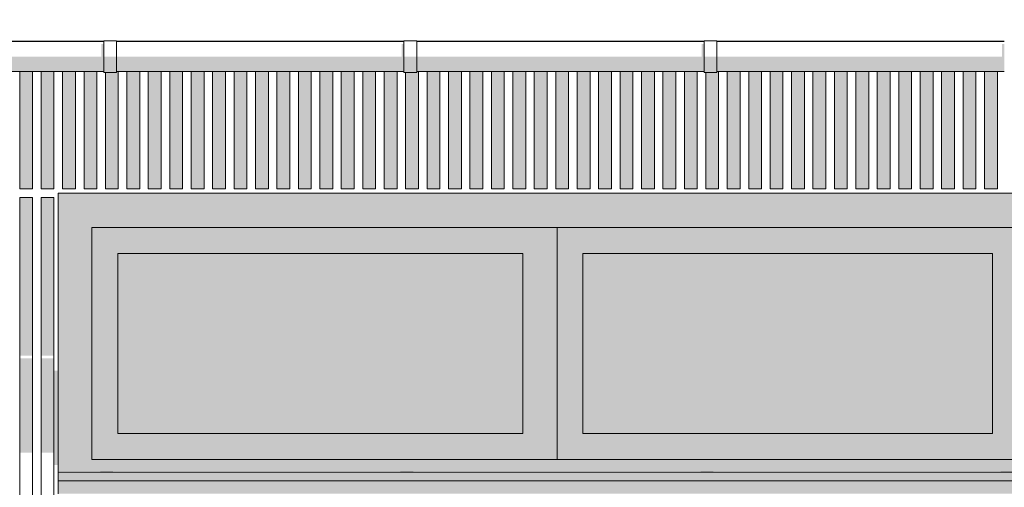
# Model space of a CAD drawing. Header units: metres. Extents: x -111 to -1, y -8 to 26.
# Tile 16 of 256: x -57.59 to -55.29, y 4.87 to 5.95. Entities that reach past the tile are written whole.
import ezdxf

# ---------------------------------------------------------------- set-up
doc = ezdxf.new("R2010")
doc.units = ezdxf.units.M
doc.header["$MEASUREMENT"] = 0
for name, color, linetype in [('10 Wand außen', 7, 'Continuous'), ('30 Dachaufbau', 7, 'Continuous'), ('30 Dachentwässerung', 7, 'Continuous'), ('50 Sanitäreinrichtung', 7, 'Continuous'), ('94 Genehmigungsplanung Bemaßung', 7, 'Continuous')]:
    doc.layers.add(name, color=color, linetype=linetype)
doc.styles.add('ERSTELLTER_STIL_2', font='arial.ttf')
doc.dimstyles.new('ERSTELLTER_STIL__1', dxfattribs={"dimtxt": 0.25, "dimasz": 0.19, "dimexe": 0.18, "dimexo": 0.1, "dimgap": 0, "dimtad": 1, "dimtih": 1, "dimtoh": 1, "dimzin": 0, "dimdsep": 46, "dimtxsty": 'ERSTELLTER_STIL_2', "dimblk": 'ARROWHEAD_6', "dimblk1": 'ARROWHEAD_6', "dimblk2": 'ARROWHEAD_6', "dimcen": 0.09, "dimclrd": 7, "dimclre": 7, "dimclrt": 7, "dimazin": 0, "dimtfac": 1, "dimtdec": 4, "dimtmove": 0, "dimatfit": 3, "dimfxl": 1, "dimtolj": 1, "dimtzin": 0, "dimarcsym": 0})

# ---------------------------------------------------------------- blocks, each defined once
blk = doc.blocks.new('*D128', base_point=(-27236.1321, 0))
at = {"layer": '94 Genehmigungsplanung Bemaßung', "color": 7, "linetype": 'Continuous', "lineweight": 13}
for p, q in [((-58.1625, 9.3843), (-58.1625, 9.7593)), ((-17.3411, 9.3843), (-17.3411, 9.7593)), ((-58.0625, 9.6718), (-58.2625, 9.4718)), ((-17.2411, 9.6718), (-17.4411, 9.4718)), ((-58.3125, 9.5718), (-58.1625, 9.5718)), ((-58.1625, 9.5718), (-17.3411, 9.5718))]:
    blk.add_line(p, q, dxfattribs=at)
at = {"layer": '94 Genehmigungsplanung Bemaßung', "color": 7, "lineweight": 13, "insert": (-38.1808, 9.6218), "char_height": 0.25, "attachment_point": 7, "style": 'ERSTELLTER_STIL_2'}
blk.add_mtext('\\A1;{\\pql;\\fArial|b0|i0|c0|p0;\\W1.000000;40,82}', dxfattribs=at)
blk = doc.blocks.new('ARROWHEAD_6')
at = {"color": 0, "linetype": 'Continuous', "lineweight": 0}
for p, q in [((-0.5, -0.5), (0.5, 0.5)), ((0, 0), (-1, 0))]:
    blk.add_line(p, q, dxfattribs=at)

msp = doc.modelspace()

# ---------------------------------------------------------------- hatches: boundary and pattern name
at = {"layer": '10 Wand außen', "linetype": 'Continuous', "lineweight": 0, "true_color": 0x000000}
for points in [[(-57.5011, 5.55), (-57.5011, 5.5486), (-57.4225, 5.47), (-53.0825, 5.47), (-53.0025, 5.55)], [(-57.5011, 5.5486), (-57.5011, 4.9029), (-57.4496, 4.9029), (-57.4225, 4.93), (-57.4225, 5.47)], [(-57.4225, 4.93), (-57.3625, 4.99), (-57.3625, 5.41), (-57.4225, 5.47)], [(-57.4225, 5.47), (-57.3625, 5.41), (-56.4175, 5.41), (-56.3375, 5.47)], [(-56.3375, 4.93), (-56.3375, 5.47), (-56.4175, 5.41), (-56.4175, 4.99)], [(-56.3375, 4.93), (-56.2775, 4.99), (-56.2775, 5.41), (-56.3375, 5.47)], [(-55.2625, 5.47), (-56.3375, 5.47), (-56.2775, 5.41), (-55.3225, 5.41)], [(-55.2625, 4.93), (-55.2625, 5.47), (-55.3225, 5.41), (-55.3225, 4.99)], [(-57.3625, 4.99), (-56.4175, 4.99), (-56.4175, 5.41), (-57.3625, 5.41)], [(-56.2775, 5.41), (-56.2775, 4.99), (-55.3225, 4.99), (-55.3225, 5.41)], [(-57.4225, 4.93), (-56.3375, 4.93), (-56.4175, 4.99), (-57.3625, 4.99)], [(-56.3375, 4.93), (-55.2625, 4.93), (-55.3225, 4.99), (-56.2775, 4.99)], [(-57.4225, 4.93), (-57.4496, 4.9029), (-57.4031, 4.9029), (-57.4037, 4.9), (-57.3737, 4.9), (-57.3731, 4.9029), (-56.7031, 4.9029), (-56.7037, 4.9), (-56.6737, 4.9), (-56.6731, 4.9029), (-56.0031, 4.9029), (-56.0037, 4.9), (-55.9737, 4.9), (-55.9731, 4.9029), (-55.3031, 4.9029), (-55.3037, 4.9), (-55.2737, 4.9), (-55.2731, 4.9029), (-54.6031, 4.9029), (-54.6037, 4.9), (-54.5737, 4.9), (-54.5731, 4.9029), (-53.9031, 4.9029), (-53.9037, 4.9), (-53.8737, 4.9), (-53.8731, 4.9029), (-53.5494, 4.9029), (-53.549, 4.9), (-53.2232, 4.9), (-53.2212, 4.9029), (-53.2031, 4.9029), (-53.2037, 4.9), (-53.0525, 4.9), (-53.0825, 4.93)], [(-57.5011, 4.8989), (-57.5011, 4.88), (-53.0025, 4.88), (-53.0025, 4.9), (-53.2037, 4.9), (-53.2027, 4.8989), (-53.224, 4.8989), (-53.2232, 4.9), (-53.549, 4.9), (-53.5469, 4.8989), (-53.8727, 4.8989), (-53.8737, 4.9), (-53.9037, 4.9), (-53.9027, 4.8989), (-54.5727, 4.8989), (-54.5737, 4.9), (-54.6037, 4.9), (-54.6027, 4.8989), (-55.2727, 4.8989), (-55.2737, 4.9), (-55.3037, 4.9), (-55.3027, 4.8989), (-55.9727, 4.8989), (-55.9737, 4.9), (-56.0037, 4.9), (-56.0027, 4.8989), (-56.6727, 4.8989), (-56.6737, 4.9), (-56.7037, 4.9), (-56.7027, 4.8989), (-57.3727, 4.8989), (-57.3737, 4.9), (-57.4037, 4.9), (-57.4027, 4.8989)], [(-57.5011, 4.88), (-57.5011, 4.85), (-53.0025, 4.85), (-53.0025, 4.88)]]:
    msp.add_hatch(color=18, dxfattribs=at).paths.add_polyline_path(points)
at = {"layer": '30 Dachentwässerung', "linetype": 'Continuous', "lineweight": 0, "true_color": 0x000000}
for points in [[(-57.4005, 5.8975), (-57.4005, 5.8684), (-57.395, 5.8684), (-57.395, 5.8975)], [(-56.695, 5.8975), (-56.7005, 5.8975), (-56.7005, 5.8684), (-56.695, 5.8684)], [(-56.0005, 5.8975), (-56.0005, 5.8684), (-55.995, 5.8684), (-55.995, 5.8975)], [(-55.3005, 5.8975), (-55.3005, 5.8684), (-55.295, 5.8684), (-55.295, 5.8975)], [(-58.065, 5.8428), (-57.395, 5.8428), (-57.395, 5.8684), (-58.065, 5.8684)], [(-57.365, 5.8413), (-57.365, 5.8684), (-57.395, 5.8684), (-57.395, 5.8413)], [(-57.365, 5.8684), (-57.365, 5.8428), (-56.695, 5.8428), (-56.695, 5.8684)], [(-56.665, 5.8413), (-56.665, 5.8684), (-56.695, 5.8684), (-56.695, 5.8413)], [(-55.995, 5.8684), (-56.665, 5.8684), (-56.665, 5.8428), (-55.995, 5.8428)], [(-55.965, 5.8413), (-55.965, 5.8684), (-55.995, 5.8684), (-55.995, 5.8413)], [(-55.295, 5.8684), (-55.965, 5.8684), (-55.965, 5.8428), (-55.295, 5.8428)], [(-58.065, 5.8334), (-57.395, 5.8334), (-57.395, 5.8428), (-58.065, 5.8428)], [(-57.365, 5.8314), (-57.365, 5.8413), (-57.395, 5.8413), (-57.395, 5.8314)], [(-57.365, 5.8334), (-56.695, 5.8334), (-56.695, 5.8428), (-57.365, 5.8428)], [(-56.665, 5.8314), (-56.665, 5.8413), (-56.695, 5.8413), (-56.695, 5.8314)], [(-56.665, 5.8334), (-55.995, 5.8334), (-55.995, 5.8428), (-56.665, 5.8428)], [(-55.965, 5.8314), (-55.965, 5.8413), (-55.995, 5.8413), (-55.995, 5.8314)], [(-55.965, 5.8334), (-55.295, 5.8334), (-55.295, 5.8428), (-55.965, 5.8428)]]:
    msp.add_hatch(color=18, dxfattribs=at).paths.add_polyline_path(points)
at = {"layer": '50 Sanitäreinrichtung', "linetype": 'Continuous', "lineweight": 0, "true_color": 0x000000}
for points in [[(-57.5911, 5.9044), (-57.5911, 5.9034), (-57.5611, 5.9034), (-57.5611, 5.9044)], [(-57.5611, 5.9044), (-57.5611, 5.9034), (-57.5411, 5.9034), (-57.5411, 5.9044)], [(-57.5411, 5.9044), (-57.5411, 5.9034), (-57.5111, 5.9034), (-57.5111, 5.9044)], [(-57.5111, 5.9044), (-57.5111, 5.9034), (-57.4911, 5.9034), (-57.4911, 5.9044)], [(-57.4911, 5.9044), (-57.4911, 5.9034), (-57.4611, 5.9034), (-57.4611, 5.9044)], [(-57.4411, 5.9044), (-57.4611, 5.9044), (-57.4611, 5.9034), (-57.4411, 5.9034)], [(-57.4411, 5.9044), (-57.4411, 5.9034), (-57.4111, 5.9034), (-57.4111, 5.9044)], [(-57.4111, 5.9034), (-57.395, 5.9034), (-57.395, 5.9044), (-57.4111, 5.9044)], [(-57.3611, 5.9044), (-57.365, 5.9044), (-57.365, 5.9034), (-57.3611, 5.9034)], [(-57.3611, 5.9044), (-57.3611, 5.9034), (-57.3411, 5.9034), (-57.3411, 5.9044)], [(-57.3411, 5.9044), (-57.3411, 5.9034), (-57.3111, 5.9034), (-57.3111, 5.9044)], [(-57.3111, 5.9034), (-57.2911, 5.9034), (-57.2911, 5.9044), (-57.3111, 5.9044)], [(-57.2911, 5.9044), (-57.2911, 5.9034), (-57.2611, 5.9034), (-57.2611, 5.9044)], [(-57.2611, 5.9044), (-57.2611, 5.9034), (-57.2411, 5.9034), (-57.2411, 5.9044)], [(-57.2411, 5.9044), (-57.2411, 5.9034), (-57.2111, 5.9034), (-57.2111, 5.9044)], [(-57.2111, 5.9044), (-57.2111, 5.9034), (-57.1911, 5.9034), (-57.1911, 5.9044)], [(-57.1911, 5.9044), (-57.1911, 5.9034), (-57.1611, 5.9034), (-57.1611, 5.9044)], [(-57.1411, 5.9044), (-57.1611, 5.9044), (-57.1611, 5.9034), (-57.1411, 5.9034)], [(-57.1411, 5.9044), (-57.1411, 5.9034), (-57.1111, 5.9034), (-57.1111, 5.9044)], [(-57.1111, 5.9034), (-57.0911, 5.9034), (-57.0911, 5.9044), (-57.1111, 5.9044)], [(-57.0911, 5.9044), (-57.0911, 5.9034), (-57.0611, 5.9034), (-57.0611, 5.9044)], [(-57.0411, 5.9044), (-57.0611, 5.9044), (-57.0611, 5.9034), (-57.0411, 5.9034)], [(-57.0411, 5.9044), (-57.0411, 5.9034), (-57.0111, 5.9034), (-57.0111, 5.9044)], [(-57.0111, 5.9044), (-57.0111, 5.9034), (-56.9911, 5.9034), (-56.9911, 5.9044)], [(-56.9911, 5.9044), (-56.9911, 5.9034), (-56.9611, 5.9034), (-56.9611, 5.9044)], [(-56.9611, 5.9034), (-56.9411, 5.9034), (-56.9411, 5.9044), (-56.9611, 5.9044)], [(-56.9411, 5.9044), (-56.9411, 5.9034), (-56.9111, 5.9034), (-56.9111, 5.9044)], [(-56.8911, 5.9044), (-56.9111, 5.9044), (-56.9111, 5.9034), (-56.8911, 5.9034)], [(-56.8911, 5.9044), (-56.8911, 5.9034), (-56.8611, 5.9034), (-56.8611, 5.9044)], [(-56.8611, 5.9044), (-56.8611, 5.9034), (-56.8411, 5.9034), (-56.8411, 5.9044)], [(-56.8411, 5.9044), (-56.8411, 5.9034), (-56.8111, 5.9034), (-56.8111, 5.9044)], [(-56.8111, 5.9034), (-56.7911, 5.9034), (-56.7911, 5.9044), (-56.8111, 5.9044)], [(-56.7911, 5.9044), (-56.7911, 5.9034), (-56.7611, 5.9034), (-56.7611, 5.9044)], [(-56.7411, 5.9044), (-56.7611, 5.9044), (-56.7611, 5.9034), (-56.7411, 5.9034)], [(-56.7411, 5.9044), (-56.7411, 5.9034), (-56.7111, 5.9034), (-56.7111, 5.9044)], [(-56.695, 5.9044), (-56.7111, 5.9044), (-56.7111, 5.9034), (-56.695, 5.9034)], [(-56.6611, 5.9044), (-56.665, 5.9044), (-56.665, 5.9034), (-56.6611, 5.9034)], [(-56.6411, 5.9044), (-56.6611, 5.9044), (-56.6611, 5.9034), (-56.6411, 5.9034)], [(-56.6411, 5.9044), (-56.6411, 5.9034), (-56.6111, 5.9034), (-56.6111, 5.9044)], [(-56.6111, 5.9034), (-56.5911, 5.9034), (-56.5911, 5.9044), (-56.6111, 5.9044)], [(-56.5911, 5.9044), (-56.5911, 5.9034), (-56.5611, 5.9034), (-56.5611, 5.9044)], [(-56.5611, 5.9044), (-56.5611, 5.9034), (-56.5411, 5.9034), (-56.5411, 5.9044)], [(-56.5411, 5.9044), (-56.5411, 5.9034), (-56.5111, 5.9034), (-56.5111, 5.9044)], [(-56.5111, 5.9034), (-56.4911, 5.9034), (-56.4911, 5.9044), (-56.5111, 5.9044)], [(-56.4911, 5.9044), (-56.4911, 5.9034), (-56.4611, 5.9034), (-56.4611, 5.9044)], [(-56.4411, 5.9044), (-56.4611, 5.9044), (-56.4611, 5.9034), (-56.4411, 5.9034)], [(-56.4411, 5.9044), (-56.4411, 5.9034), (-56.4111, 5.9034), (-56.4111, 5.9044)], [(-56.3911, 5.9044), (-56.4111, 5.9044), (-56.4111, 5.9034), (-56.3911, 5.9034)], [(-56.3911, 5.9044), (-56.3911, 5.9034), (-56.3611, 5.9034), (-56.3611, 5.9044)], [(-56.3611, 5.9044), (-56.3611, 5.9034), (-56.3411, 5.9034), (-56.3411, 5.9044)], [(-56.3411, 5.9044), (-56.3411, 5.9034), (-56.3111, 5.9034), (-56.3111, 5.9044)], [(-56.3111, 5.9034), (-56.2911, 5.9034), (-56.2911, 5.9044), (-56.3111, 5.9044)], [(-56.2911, 5.9044), (-56.2911, 5.9034), (-56.2611, 5.9034), (-56.2611, 5.9044)], [(-56.2411, 5.9044), (-56.2611, 5.9044), (-56.2611, 5.9034), (-56.2411, 5.9034)], [(-56.2411, 5.9044), (-56.2411, 5.9034), (-56.2111, 5.9034), (-56.2111, 5.9044)], [(-56.2111, 5.9044), (-56.2111, 5.9034), (-56.1911, 5.9034), (-56.1911, 5.9044)], [(-56.1911, 5.9044), (-56.1911, 5.9034), (-56.1611, 5.9034), (-56.1611, 5.9044)], [(-56.1611, 5.9044), (-56.1611, 5.9034), (-56.1411, 5.9034), (-56.1411, 5.9044)], [(-56.1111, 5.9044), (-56.1411, 5.9044), (-56.1411, 5.9034), (-56.1111, 5.9034)], [(-56.0911, 5.9044), (-56.1111, 5.9044), (-56.1111, 5.9034), (-56.0911, 5.9034)], [(-56.0911, 5.9044), (-56.0911, 5.9034), (-56.0611, 5.9034), (-56.0611, 5.9044)], [(-56.0611, 5.9044), (-56.0611, 5.9034), (-56.0411, 5.9034), (-56.0411, 5.9044)], [(-56.0411, 5.9044), (-56.0411, 5.9034), (-56.0111, 5.9034), (-56.0111, 5.9044)], [(-56.0111, 5.9044), (-56.0111, 5.9034), (-55.995, 5.9034), (-55.995, 5.9044)], [(-55.9611, 5.9044), (-55.965, 5.9044), (-55.965, 5.9034), (-55.9611, 5.9034)], [(-55.9411, 5.9044), (-55.9611, 5.9044), (-55.9611, 5.9034), (-55.9411, 5.9034)], [(-55.9411, 5.9044), (-55.9411, 5.9034), (-55.9111, 5.9034), (-55.9111, 5.9044)], [(-55.9111, 5.9034), (-55.8911, 5.9034), (-55.8911, 5.9044), (-55.9111, 5.9044)], [(-55.8911, 5.9044), (-55.8911, 5.9034), (-55.8611, 5.9034), (-55.8611, 5.9044)], [(-55.8611, 5.9034), (-55.8411, 5.9034), (-55.8411, 5.9044), (-55.8611, 5.9044)], [(-55.8411, 5.9044), (-55.8411, 5.9034), (-55.8111, 5.9034), (-55.8111, 5.9044)], [(-55.7911, 5.9044), (-55.8111, 5.9044), (-55.8111, 5.9034), (-55.7911, 5.9034)], [(-55.7911, 5.9044), (-55.7911, 5.9034), (-55.7611, 5.9034), (-55.7611, 5.9044)], [(-55.7411, 5.9044), (-55.7611, 5.9044), (-55.7611, 5.9034), (-55.7411, 5.9034)], [(-55.7411, 5.9044), (-55.7411, 5.9034), (-55.7111, 5.9034), (-55.7111, 5.9044)], [(-55.7111, 5.9044), (-55.7111, 5.9034), (-55.6911, 5.9034), (-55.6911, 5.9044)], [(-55.6911, 5.9044), (-55.6911, 5.9034), (-55.6611, 5.9034), (-55.6611, 5.9044)], [(-55.6611, 5.9034), (-55.6411, 5.9034), (-55.6411, 5.9044), (-55.6611, 5.9044)], [(-55.6411, 5.9044), (-55.6411, 5.9034), (-55.6111, 5.9034), (-55.6111, 5.9044)], [(-55.6111, 5.9034), (-55.5911, 5.9034), (-55.5911, 5.9044), (-55.6111, 5.9044)], [(-55.5911, 5.9044), (-55.5911, 5.9034), (-55.5611, 5.9034), (-55.5611, 5.9044)], [(-55.5611, 5.9044), (-55.5611, 5.9034), (-55.5411, 5.9034), (-55.5411, 5.9044)], [(-55.5411, 5.9044), (-55.5411, 5.9034), (-55.5111, 5.9034), (-55.5111, 5.9044)], [(-55.5111, 5.9034), (-55.4911, 5.9034), (-55.4911, 5.9044), (-55.5111, 5.9044)], [(-55.4911, 5.9044), (-55.4911, 5.9034), (-55.4611, 5.9034), (-55.4611, 5.9044)], [(-55.4611, 5.9034), (-55.4411, 5.9034), (-55.4411, 5.9044), (-55.4611, 5.9044)], [(-55.4411, 5.9044), (-55.4411, 5.9034), (-55.4111, 5.9034), (-55.4111, 5.9044)], [(-55.3911, 5.9044), (-55.4111, 5.9044), (-55.4111, 5.9034), (-55.3911, 5.9034)], [(-55.3911, 5.9044), (-55.3911, 5.9034), (-55.3611, 5.9034), (-55.3611, 5.9044)], [(-55.3411, 5.9044), (-55.3611, 5.9044), (-55.3611, 5.9034), (-55.3411, 5.9034)], [(-55.3411, 5.9044), (-55.3411, 5.9034), (-55.3111, 5.9034), (-55.3111, 5.9044)], [(-55.295, 5.9044), (-55.3111, 5.9044), (-55.3111, 5.9034), (-55.295, 5.9034)], [(-57.5611, 5.8334), (-57.5911, 5.8334), (-57.5911, 5.56), (-57.5611, 5.56)], [(-57.5111, 5.8334), (-57.5411, 5.8334), (-57.5411, 5.56), (-57.5111, 5.56)], [(-57.4611, 5.8334), (-57.4911, 5.8334), (-57.4911, 5.56), (-57.4611, 5.56)], [(-57.4111, 5.8334), (-57.4411, 5.8334), (-57.4411, 5.56), (-57.4111, 5.56)], [(-57.365, 5.8314), (-57.3911, 5.8314), (-57.3911, 5.56), (-57.3611, 5.56), (-57.3611, 5.8334), (-57.365, 5.8334)], [(-57.3411, 5.56), (-57.3111, 5.56), (-57.3111, 5.8334), (-57.3411, 5.8334)], [(-57.2911, 5.56), (-57.2611, 5.56), (-57.2611, 5.8334), (-57.2911, 5.8334)], [(-57.2411, 5.56), (-57.2111, 5.56), (-57.2111, 5.8334), (-57.2411, 5.8334)], [(-57.1911, 5.56), (-57.1611, 5.56), (-57.1611, 5.8334), (-57.1911, 5.8334)], [(-57.1411, 5.56), (-57.1111, 5.56), (-57.1111, 5.8334), (-57.1411, 5.8334)], [(-57.0911, 5.56), (-57.0611, 5.56), (-57.0611, 5.8334), (-57.0911, 5.8334)], [(-57.0411, 5.56), (-57.0111, 5.56), (-57.0111, 5.8334), (-57.0411, 5.8334)], [(-56.9911, 5.56), (-56.9611, 5.56), (-56.9611, 5.8334), (-56.9911, 5.8334)], [(-56.9411, 5.56), (-56.9111, 5.56), (-56.9111, 5.8334), (-56.9411, 5.8334)], [(-56.8911, 5.56), (-56.8611, 5.56), (-56.8611, 5.8334), (-56.8911, 5.8334)], [(-56.8411, 5.56), (-56.8111, 5.56), (-56.8111, 5.8334), (-56.8411, 5.8334)], [(-56.7911, 5.56), (-56.7611, 5.56), (-56.7611, 5.8334), (-56.7911, 5.8334)], [(-56.7411, 5.56), (-56.7111, 5.56), (-56.7111, 5.8334), (-56.7411, 5.8334)], [(-56.665, 5.8314), (-56.6911, 5.8314), (-56.6911, 5.56), (-56.6611, 5.56), (-56.6611, 5.8334), (-56.665, 5.8334)], [(-56.6411, 5.56), (-56.6111, 5.56), (-56.6111, 5.8334), (-56.6411, 5.8334)], [(-56.5911, 5.56), (-56.5611, 5.56), (-56.5611, 5.8334), (-56.5911, 5.8334)], [(-56.5411, 5.56), (-56.5111, 5.56), (-56.5111, 5.8334), (-56.5411, 5.8334)], [(-56.4911, 5.56), (-56.4611, 5.56), (-56.4611, 5.8334), (-56.4911, 5.8334)], [(-56.4411, 5.56), (-56.4111, 5.56), (-56.4111, 5.8334), (-56.4411, 5.8334)], [(-56.3911, 5.56), (-56.3611, 5.56), (-56.3611, 5.8334), (-56.3911, 5.8334)], [(-56.3411, 5.56), (-56.3111, 5.56), (-56.3111, 5.8334), (-56.3411, 5.8334)], [(-56.2911, 5.56), (-56.2611, 5.56), (-56.2611, 5.8334), (-56.2911, 5.8334)], [(-56.2411, 5.56), (-56.2111, 5.56), (-56.2111, 5.8334), (-56.2411, 5.8334)], [(-56.1911, 5.56), (-56.1611, 5.56), (-56.1611, 5.8334), (-56.1911, 5.8334)], [(-56.1411, 5.56), (-56.1111, 5.56), (-56.1111, 5.8334), (-56.1411, 5.8334)], [(-56.0611, 5.8334), (-56.0911, 5.8334), (-56.0911, 5.56), (-56.0611, 5.56)], [(-56.0111, 5.8334), (-56.0411, 5.8334), (-56.0411, 5.56), (-56.0111, 5.56)], [(-55.965, 5.8314), (-55.9911, 5.8314), (-55.9911, 5.56), (-55.9611, 5.56), (-55.9611, 5.8334), (-55.965, 5.8334)], [(-55.9411, 5.56), (-55.9111, 5.56), (-55.9111, 5.8334), (-55.9411, 5.8334)], [(-55.8911, 5.56), (-55.8611, 5.56), (-55.8611, 5.8334), (-55.8911, 5.8334)], [(-55.8411, 5.56), (-55.8111, 5.56), (-55.8111, 5.8334), (-55.8411, 5.8334)], [(-55.7911, 5.56), (-55.7611, 5.56), (-55.7611, 5.8334), (-55.7911, 5.8334)], [(-55.7411, 5.56), (-55.7111, 5.56), (-55.7111, 5.8334), (-55.7411, 5.8334)], [(-55.6911, 5.56), (-55.6611, 5.56), (-55.6611, 5.8334), (-55.6911, 5.8334)], [(-55.6411, 5.56), (-55.6111, 5.56), (-55.6111, 5.8334), (-55.6411, 5.8334)], [(-55.5911, 5.56), (-55.5611, 5.56), (-55.5611, 5.8334), (-55.5911, 5.8334)], [(-55.5411, 5.56), (-55.5111, 5.56), (-55.5111, 5.8334), (-55.5411, 5.8334)], [(-55.4911, 5.56), (-55.4611, 5.56), (-55.4611, 5.8334), (-55.4911, 5.8334)], [(-55.4411, 5.56), (-55.4111, 5.56), (-55.4111, 5.8334), (-55.4411, 5.8334)], [(-55.3911, 5.56), (-55.3611, 5.56), (-55.3611, 5.8334), (-55.3911, 5.8334)], [(-55.3411, 5.56), (-55.3111, 5.56), (-55.3111, 5.8334), (-55.3411, 5.8334)], [(-57.5911, 5.1716), (-57.5611, 5.1716), (-57.5611, 5.54), (-57.5911, 5.54)], [(-57.5111, 5.54), (-57.5411, 5.54), (-57.5411, 5.1716), (-57.5111, 5.1716)], [(-57.5611, 5.1653), (-57.5911, 5.1653), (-57.5911, 4.9455), (-57.5611, 4.9455)], [(-57.5411, 4.9455), (-57.5111, 4.9455), (-57.5111, 5.1653), (-57.5411, 5.1653)], [(-57.5111, 5.137), (-57.5111, 4.9173), (-57.5011, 4.9173), (-57.5011, 5.137)]]:
    msp.add_hatch(color=18, dxfattribs=at).paths.add_polyline_path(points)

# ---------------------------------------------------------------- linework, layer by layer
at = {"layer": '10 Wand außen', "color": 7, "linetype": 'Continuous', "lineweight": 18}
for p, q in [((-57.4225, 4.93), (-57.4225, 5.47)), ((-57.4225, 5.47), (-55.2525, 5.47)), ((-56.3375, 5.47), (-56.3375, 4.93)), ((-57.3625, 4.99), (-57.3625, 5.41)), ((-57.3625, 5.41), (-56.4175, 5.41)), ((-56.4175, 5.41), (-56.4175, 4.99)), ((-56.2775, 4.99), (-56.2775, 5.41)), ((-55.3225, 5.41), (-56.2775, 5.41)), ((-55.3225, 4.99), (-55.3225, 5.41)), ((-56.4175, 4.99), (-57.3625, 4.99)), ((-55.3225, 4.99), (-56.2775, 4.99)), ((-55.2525, 4.93), (-57.4225, 4.93))]:
    msp.add_line(p, q, dxfattribs=at)
at = {"layer": '10 Wand außen', "color": 7, "linetype": 'Continuous', "lineweight": 13}
for p, q in [((-57.5011, 4.9), (-53.0025, 4.9)), ((-57.5011, 4.88), (-53.0025, 4.88))]:
    msp.add_line(p, q, dxfattribs=at)
at = {"layer": '30 Dachaufbau', "color": 7, "linetype": 'Continuous', "lineweight": 13}
for p, q in [((-57.395, 5.9044), (-58.065, 5.9044)), ((-56.695, 5.9044), (-57.365, 5.9044)), ((-55.995, 5.9044), (-56.665, 5.9044)), ((-55.295, 5.9044), (-55.965, 5.9044))]:
    msp.add_line(p, q, dxfattribs=at)
at = {"layer": '30 Dachentwässerung', "color": 7, "linetype": 'Continuous', "lineweight": 13}
for p, q in [((-58.065, 5.9034), (-57.395, 5.9034)), ((-57.395, 5.8684), (-57.395, 5.9054)), ((-57.365, 5.9054), (-57.395, 5.9054)), ((-57.365, 5.8684), (-57.365, 5.9054)), ((-57.365, 5.9034), (-56.695, 5.9034)), ((-56.695, 5.8684), (-56.695, 5.9054)), ((-56.665, 5.9054), (-56.695, 5.9054)), ((-56.665, 5.8684), (-56.665, 5.9054)), ((-56.665, 5.9034), (-55.995, 5.9034)), ((-55.995, 5.8684), (-55.995, 5.9054)), ((-55.965, 5.9054), (-55.995, 5.9054)), ((-55.965, 5.8684), (-55.965, 5.9054)), ((-55.965, 5.9034), (-55.295, 5.9034)), ((-57.395, 5.8413), (-57.395, 5.8684)), ((-57.365, 5.8413), (-57.365, 5.8684)), ((-56.695, 5.8413), (-56.695, 5.8684)), ((-56.665, 5.8413), (-56.665, 5.8684)), ((-55.995, 5.8413), (-55.995, 5.8684)), ((-55.965, 5.8413), (-55.965, 5.8684)), ((-58.065, 5.8334), (-57.395, 5.8334)), ((-57.395, 5.8314), (-57.395, 5.8413)), ((-57.365, 5.8314), (-57.365, 5.8413)), ((-57.365, 5.8334), (-56.695, 5.8334)), ((-56.695, 5.8314), (-56.695, 5.8413)), ((-56.665, 5.8314), (-56.665, 5.8413)), ((-56.665, 5.8334), (-55.995, 5.8334)), ((-55.995, 5.8314), (-55.995, 5.8413)), ((-55.965, 5.8314), (-55.965, 5.8413)), ((-55.965, 5.8334), (-55.295, 5.8334)), ((-57.365, 5.8314), (-57.395, 5.8314)), ((-56.665, 5.8314), (-56.695, 5.8314)), ((-55.965, 5.8314), (-55.995, 5.8314))]:
    msp.add_line(p, q, dxfattribs=at)
at = {"layer": '50 Sanitäreinrichtung', "color": 251, "linetype": 'Continuous', "lineweight": 18, "true_color": 0x5f5f5f}
for p, q in [((-57.5911, 5.9034), (-57.5911, 5.9044)), ((-57.5611, 5.9034), (-57.5611, 5.9044)), ((-57.5411, 5.9034), (-57.5411, 5.9044)), ((-57.5111, 5.9034), (-57.5111, 5.9044)), ((-57.4911, 5.9034), (-57.4911, 5.9044)), ((-57.4611, 5.9034), (-57.4611, 5.9044)), ((-57.4411, 5.9034), (-57.4411, 5.9044)), ((-57.4111, 5.9034), (-57.4111, 5.9044)), ((-57.3611, 5.9034), (-57.3611, 5.9044)), ((-57.3411, 5.9034), (-57.3411, 5.9044)), ((-57.3111, 5.9034), (-57.3111, 5.9044)), ((-57.2911, 5.9034), (-57.2911, 5.9044)), ((-57.2611, 5.9034), (-57.2611, 5.9044)), ((-57.2411, 5.9034), (-57.2411, 5.9044)), ((-57.2111, 5.9034), (-57.2111, 5.9044)), ((-57.1911, 5.9034), (-57.1911, 5.9044)), ((-57.1611, 5.9034), (-57.1611, 5.9044)), ((-57.1411, 5.9034), (-57.1411, 5.9044)), ((-57.1111, 5.9034), (-57.1111, 5.9044)), ((-57.0911, 5.9034), (-57.0911, 5.9044)), ((-57.0611, 5.9034), (-57.0611, 5.9044)), ((-57.0411, 5.9034), (-57.0411, 5.9044)), ((-57.0111, 5.9034), (-57.0111, 5.9044)), ((-56.9911, 5.9034), (-56.9911, 5.9044)), ((-56.9611, 5.9034), (-56.9611, 5.9044)), ((-56.9411, 5.9034), (-56.9411, 5.9044)), ((-56.9111, 5.9034), (-56.9111, 5.9044)), ((-56.8911, 5.9034), (-56.8911, 5.9044)), ((-56.8611, 5.9034), (-56.8611, 5.9044)), ((-56.8411, 5.9034), (-56.8411, 5.9044)), ((-56.8111, 5.9034), (-56.8111, 5.9044)), ((-56.7911, 5.9034), (-56.7911, 5.9044)), ((-56.7611, 5.9034), (-56.7611, 5.9044)), ((-56.7411, 5.9034), (-56.7411, 5.9044)), ((-56.7111, 5.9034), (-56.7111, 5.9044)), ((-56.6611, 5.9034), (-56.6611, 5.9044)), ((-56.6411, 5.9034), (-56.6411, 5.9044)), ((-56.6111, 5.9034), (-56.6111, 5.9044)), ((-56.5911, 5.9034), (-56.5911, 5.9044)), ((-56.5611, 5.9034), (-56.5611, 5.9044)), ((-56.5411, 5.9034), (-56.5411, 5.9044)), ((-56.5111, 5.9034), (-56.5111, 5.9044)), ((-56.4911, 5.9034), (-56.4911, 5.9044)), ((-56.4611, 5.9034), (-56.4611, 5.9044)), ((-56.4411, 5.9034), (-56.4411, 5.9044)), ((-56.4111, 5.9034), (-56.4111, 5.9044)), ((-56.3911, 5.9034), (-56.3911, 5.9044)), ((-56.3611, 5.9034), (-56.3611, 5.9044)), ((-56.3411, 5.9034), (-56.3411, 5.9044)), ((-56.3111, 5.9034), (-56.3111, 5.9044)), ((-56.2911, 5.9034), (-56.2911, 5.9044)), ((-56.2611, 5.9034), (-56.2611, 5.9044)), ((-56.2411, 5.9034), (-56.2411, 5.9044)), ((-56.2111, 5.9034), (-56.2111, 5.9044)), ((-56.1911, 5.9034), (-56.1911, 5.9044)), ((-56.1611, 5.9034), (-56.1611, 5.9044)), ((-56.1411, 5.9034), (-56.1411, 5.9044)), ((-56.1111, 5.9034), (-56.1111, 5.9044)), ((-56.0911, 5.9034), (-56.0911, 5.9044)), ((-56.0611, 5.9034), (-56.0611, 5.9044)), ((-56.0411, 5.9034), (-56.0411, 5.9044)), ((-56.0111, 5.9034), (-56.0111, 5.9044)), ((-55.9611, 5.9034), (-55.9611, 5.9044)), ((-55.9411, 5.9034), (-55.9411, 5.9044)), ((-55.9111, 5.9034), (-55.9111, 5.9044)), ((-55.8911, 5.9034), (-55.8911, 5.9044)), ((-55.8611, 5.9034), (-55.8611, 5.9044)), ((-55.8411, 5.9034), (-55.8411, 5.9044)), ((-55.8111, 5.9034), (-55.8111, 5.9044)), ((-55.7911, 5.9034), (-55.7911, 5.9044)), ((-55.7611, 5.9034), (-55.7611, 5.9044)), ((-55.7411, 5.9034), (-55.7411, 5.9044)), ((-55.7111, 5.9034), (-55.7111, 5.9044)), ((-55.6911, 5.9034), (-55.6911, 5.9044)), ((-55.6611, 5.9034), (-55.6611, 5.9044)), ((-55.6411, 5.9034), (-55.6411, 5.9044)), ((-55.6111, 5.9034), (-55.6111, 5.9044)), ((-55.5911, 5.9034), (-55.5911, 5.9044)), ((-55.5611, 5.9034), (-55.5611, 5.9044)), ((-55.5411, 5.9034), (-55.5411, 5.9044)), ((-55.5111, 5.9034), (-55.5111, 5.9044)), ((-55.4911, 5.9034), (-55.4911, 5.9044)), ((-55.4611, 5.9034), (-55.4611, 5.9044)), ((-55.4411, 5.9034), (-55.4411, 5.9044)), ((-55.4111, 5.9034), (-55.4111, 5.9044)), ((-55.3911, 5.9034), (-55.3911, 5.9044)), ((-55.3611, 5.9034), (-55.3611, 5.9044)), ((-55.3411, 5.9034), (-55.3411, 5.9044)), ((-55.3111, 5.9034), (-55.3111, 5.9044)), ((-57.5911, 5.56), (-57.5911, 5.8334)), ((-57.5611, 5.56), (-57.5611, 5.8334)), ((-57.5411, 5.56), (-57.5411, 5.8334)), ((-57.5111, 5.56), (-57.5111, 5.8334)), ((-57.4911, 5.56), (-57.4911, 5.8334)), ((-57.4611, 5.56), (-57.4611, 5.8334)), ((-57.4411, 5.56), (-57.4411, 5.8334)), ((-57.4111, 5.56), (-57.4111, 5.8334)), ((-57.3611, 5.56), (-57.3611, 5.8334)), ((-57.3411, 5.56), (-57.3411, 5.8334)), ((-57.3111, 5.56), (-57.3111, 5.8334)), ((-57.2911, 5.56), (-57.2911, 5.8334)), ((-57.2611, 5.56), (-57.2611, 5.8334)), ((-57.2411, 5.56), (-57.2411, 5.8334)), ((-57.2111, 5.56), (-57.2111, 5.8334)), ((-57.1911, 5.56), (-57.1911, 5.8334)), ((-57.1611, 5.56), (-57.1611, 5.8334)), ((-57.1411, 5.56), (-57.1411, 5.8334)), ((-57.1111, 5.56), (-57.1111, 5.8334)), ((-57.0911, 5.56), (-57.0911, 5.8334)), ((-57.0611, 5.56), (-57.0611, 5.8334)), ((-57.0411, 5.56), (-57.0411, 5.8334)), ((-57.0111, 5.56), (-57.0111, 5.8334)), ((-56.9911, 5.56), (-56.9911, 5.8334)), ((-56.9611, 5.56), (-56.9611, 5.8334)), ((-56.9411, 5.56), (-56.9411, 5.8334)), ((-56.9111, 5.56), (-56.9111, 5.8334)), ((-56.8911, 5.56), (-56.8911, 5.8334)), ((-56.8611, 5.56), (-56.8611, 5.8334)), ((-56.8411, 5.56), (-56.8411, 5.8334)), ((-56.8111, 5.56), (-56.8111, 5.8334)), ((-56.7911, 5.56), (-56.7911, 5.8334)), ((-56.7611, 5.56), (-56.7611, 5.8334)), ((-56.7411, 5.56), (-56.7411, 5.8334)), ((-56.7111, 5.56), (-56.7111, 5.8334)), ((-56.6611, 5.56), (-56.6611, 5.8334)), ((-56.6411, 5.56), (-56.6411, 5.8334)), ((-56.6111, 5.56), (-56.6111, 5.8334)), ((-56.5911, 5.56), (-56.5911, 5.8334)), ((-56.5611, 5.56), (-56.5611, 5.8334)), ((-56.5411, 5.56), (-56.5411, 5.8334)), ((-56.5111, 5.56), (-56.5111, 5.8334)), ((-56.4911, 5.56), (-56.4911, 5.8334)), ((-56.4611, 5.56), (-56.4611, 5.8334)), ((-56.4411, 5.56), (-56.4411, 5.8334)), ((-56.4111, 5.56), (-56.4111, 5.8334)), ((-56.3911, 5.56), (-56.3911, 5.8334)), ((-56.3611, 5.56), (-56.3611, 5.8334)), ((-56.3411, 5.56), (-56.3411, 5.8334)), ((-56.3111, 5.56), (-56.3111, 5.8334)), ((-56.2911, 5.56), (-56.2911, 5.8334)), ((-56.2611, 5.56), (-56.2611, 5.8334)), ((-56.2411, 5.56), (-56.2411, 5.8334)), ((-56.2111, 5.56), (-56.2111, 5.8334)), ((-56.1911, 5.56), (-56.1911, 5.8334)), ((-56.1611, 5.56), (-56.1611, 5.8334)), ((-56.1411, 5.56), (-56.1411, 5.8334)), ((-56.1111, 5.56), (-56.1111, 5.8334)), ((-56.0911, 5.56), (-56.0911, 5.8334)), ((-56.0611, 5.56), (-56.0611, 5.8334)), ((-56.0411, 5.56), (-56.0411, 5.8334)), ((-56.0111, 5.56), (-56.0111, 5.8334)), ((-55.9611, 5.56), (-55.9611, 5.8334)), ((-55.9411, 5.56), (-55.9411, 5.8334)), ((-55.9111, 5.56), (-55.9111, 5.8334)), ((-55.8911, 5.56), (-55.8911, 5.8334)), ((-55.8611, 5.56), (-55.8611, 5.8334)), ((-55.8411, 5.56), (-55.8411, 5.8334)), ((-55.8111, 5.56), (-55.8111, 5.8334)), ((-55.7911, 5.56), (-55.7911, 5.8334)), ((-55.7611, 5.56), (-55.7611, 5.8334)), ((-55.7411, 5.56), (-55.7411, 5.8334)), ((-55.7111, 5.56), (-55.7111, 5.8334)), ((-55.6911, 5.56), (-55.6911, 5.8334)), ((-55.6611, 5.56), (-55.6611, 5.8334)), ((-55.6411, 5.56), (-55.6411, 5.8334)), ((-55.6111, 5.56), (-55.6111, 5.8334)), ((-55.5911, 5.56), (-55.5911, 5.8334)), ((-55.5611, 5.56), (-55.5611, 5.8334)), ((-55.5411, 5.56), (-55.5411, 5.8334)), ((-55.5111, 5.56), (-55.5111, 5.8334)), ((-55.4911, 5.56), (-55.4911, 5.8334)), ((-55.4611, 5.56), (-55.4611, 5.8334)), ((-55.4411, 5.56), (-55.4411, 5.8334)), ((-55.4111, 5.56), (-55.4111, 5.8334)), ((-55.3911, 5.56), (-55.3911, 5.8334)), ((-55.3611, 5.56), (-55.3611, 5.8334)), ((-55.3411, 5.56), (-55.3411, 5.8334)), ((-55.3111, 5.56), (-55.3111, 5.8334)), ((-57.3911, 5.56), (-57.3911, 5.8314)), ((-56.6911, 5.56), (-56.6911, 5.8314)), ((-55.9911, 5.56), (-55.9911, 5.8314)), ((-57.5911, 5.56), (-57.5611, 5.56)), ((-57.5411, 5.56), (-57.5111, 5.56)), ((-57.4911, 5.56), (-57.4611, 5.56)), ((-57.4411, 5.56), (-57.4111, 5.56)), ((-57.3911, 5.56), (-57.3611, 5.56)), ((-57.3411, 5.56), (-57.3111, 5.56)), ((-57.2911, 5.56), (-57.2611, 5.56)), ((-57.2411, 5.56), (-57.2111, 5.56)), ((-57.1911, 5.56), (-57.1611, 5.56)), ((-57.1411, 5.56), (-57.1111, 5.56)), ((-57.0911, 5.56), (-57.0611, 5.56)), ((-57.0411, 5.56), (-57.0111, 5.56)), ((-56.9911, 5.56), (-56.9611, 5.56)), ((-56.9411, 5.56), (-56.9111, 5.56)), ((-56.8911, 5.56), (-56.8611, 5.56)), ((-56.8411, 5.56), (-56.8111, 5.56)), ((-56.7911, 5.56), (-56.7611, 5.56)), ((-56.7411, 5.56), (-56.7111, 5.56)), ((-56.6911, 5.56), (-56.6611, 5.56)), ((-56.6411, 5.56), (-56.6111, 5.56)), ((-56.5911, 5.56), (-56.5611, 5.56)), ((-56.5411, 5.56), (-56.5111, 5.56)), ((-56.4911, 5.56), (-56.4611, 5.56)), ((-56.4411, 5.56), (-56.4111, 5.56)), ((-56.3911, 5.56), (-56.3611, 5.56)), ((-56.3411, 5.56), (-56.3111, 5.56)), ((-56.2911, 5.56), (-56.2611, 5.56)), ((-56.2411, 5.56), (-56.2111, 5.56)), ((-56.1911, 5.56), (-56.1611, 5.56)), ((-56.1411, 5.56), (-56.1111, 5.56)), ((-56.0911, 5.56), (-56.0611, 5.56)), ((-56.0411, 5.56), (-56.0111, 5.56)), ((-55.9911, 5.56), (-55.9611, 5.56)), ((-55.9411, 5.56), (-55.9111, 5.56)), ((-55.8911, 5.56), (-55.8611, 5.56)), ((-55.8411, 5.56), (-55.8111, 5.56)), ((-55.7911, 5.56), (-55.7611, 5.56)), ((-55.7411, 5.56), (-55.7111, 5.56)), ((-55.6911, 5.56), (-55.6611, 5.56)), ((-55.6411, 5.56), (-55.6111, 5.56)), ((-55.5911, 5.56), (-55.5611, 5.56)), ((-55.5411, 5.56), (-55.5111, 5.56)), ((-55.4911, 5.56), (-55.4611, 5.56)), ((-55.4411, 5.56), (-55.4111, 5.56)), ((-55.3911, 5.56), (-55.3611, 5.56)), ((-55.3411, 5.56), (-55.3111, 5.56)), ((-57.5911, 3.36), (-57.5911, 5.54)), ((-57.5911, 5.54), (-57.5611, 5.54)), ((-57.5611, 3.36), (-57.5611, 5.54)), ((-57.5411, 3.36), (-57.5411, 5.54)), ((-57.5411, 5.54), (-57.5111, 5.54)), ((-57.5111, 3.36), (-57.5111, 5.54)), ((-57.5011, 4.85), (-57.5011, 5.55)), ((-57.5011, 5.55), (-53.0011, 5.55))]:
    msp.add_line(p, q, dxfattribs=at)

# ---------------------------------------------------------------- dimensions: what is measured, and where the dimension line sits
at = {"layer": '94 Genehmigungsplanung Bemaßung', "color": 7, "linetype": 'Continuous', "lineweight": 13}
dim = msp.add_linear_dim(base=(-17.3411, 9.5718), p1=(-58.1625, 3.35), p2=(-17.3411, -0.4), dimstyle='ERSTELLTER_STIL__1', dxfattribs=at)
dim.commit()
dim.dimension.update_dxf_attribs({"geometry": '*D128', "text_midpoint": (-37.762, 9.7468), "dimtype": 160})

doc.saveas('drawing.dxf')
